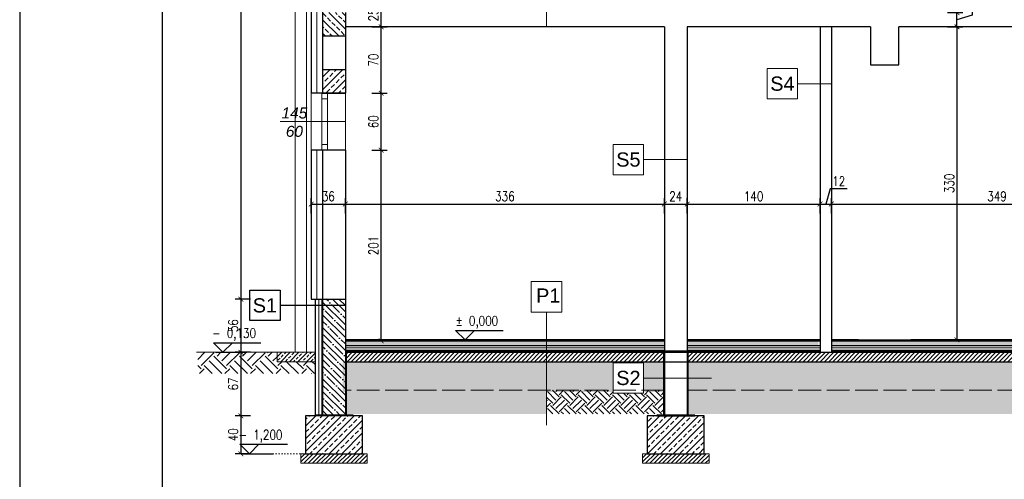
# Model space of a CAD drawing. Header units: millimetres. Extents: x 0 to 111311, y -48878 to -25280.
# Tile 64 of 161: x 74103 to 75140, y -43296 to -42812. Entities that reach past the tile are written whole.
import ezdxf
from ezdxf.enums import TextEntityAlignment as Align

# ---------------------------------------------------------------- set-up
doc = ezdxf.new("R2010")
doc.units = ezdxf.units.MM
for name, pattern in [('ACAD_ISO02W100', [15, 12, -3]), ('ACAD_ISO03W100', [30, 12, -18]), ('ACAD_ISO07W100', [3, 0, -3]), ('DASHED2', [9.525, 6.35, -3.175])]:
    doc.linetypes.add(name, pattern=pattern)
doc.layers.get('Defpoints').update_dxf_attribs({"color": 30})
for name, color, linetype, lineweight in [('0.05', 74, 'Continuous', 5), ('izol term', 30, 'BATTING', 0), ('J wymiary', 1, 'Continuous', 9), ('kreskowanie', 250, 'Continuous', 9), ('OPIS', 7, 'Continuous', 5), ('sciany', 252, 'Continuous', 30), ('stolarka_okna', 144, 'Continuous', 0)]:
    doc.layers.add(name, color=color, linetype=linetype, lineweight=lineweight)
for name, color, linetype in [('A_Ściany', 7, 'Continuous'), ('e-cad_cienkie', 1, 'Continuous'), ('e-cad_opisy', 7, 'Continuous')]:
    doc.layers.add(name, color=color, linetype=linetype)
doc.layers.add('HATCH', color=7, linetype='Continuous', lineweight=5, true_color=0x6e6e6e)
doc.styles.add('e-cad_1', font='simplex.shx', dxfattribs={"width": 0.8})
doc.styles.get("Standard").update_dxf_attribs({"font": 'arial.ttf'})
doc.linetypes.add('BATTING', pattern='A,0.00254,-2.54,[134,ltypeshp.shx,S=2.54,R=0,X=-2.54,Y=0],-5.08,[134,ltypeshp.shx,S=2.54,R=180,X=2.54,Y=0],-2.54', length=10.16254)
doc.dimstyles.new('e-cad_1_50_[cm]', dxfattribs={"dimscale": 5, "dimtxt": 2, "dimasz": 1, "dimexe": 1.25, "dimexo": 0.625, "dimtad": 1, "dimdec": 0, "dimrnd": 0.1, "dimzin": 1, "dimtxsty": 'e-cad_1', "dimblk": 'ARCHTICK', "dimcen": 2.5, "dimclrd": 7, "dimclre": 7, "dimclrt": 7, "dimadec": 0, "dimazin": 0, "dimtfac": 1, "dimtmove": 1, "dimatfit": 3, "dimldrblk": 'OBLIQUE', "dimfxl": 2, "dimfxlon": 1, "dimarcsym": 0})
pattern_1 = [(135, (13892.633, 2949.184), (-17.9605122, 2e-15), [12.7, -12.7]), (135, (13889.265, 2945.817), (-17.9605122, 2e-15), [12.7, -12.7]), (135, (13885.897, 2942.449), (-17.9605122, 2e-15), [12.7, -12.7]), (225, (13883.652, 2942.449), (-4e-15, -17.9605122), [12.7, -12.7]), (225, (13880.285, 2945.817), (-4e-15, -17.9605122), [12.7, -12.7]), (225, (13876.917, 2949.184), (-4e-15, -17.9605122), [12.7, -12.7])]

# ---------------------------------------------------------------- blocks, each defined once
blk = doc.blocks.new('e-cad_kota_3')
blk.add_line((-2, 2), (8, 2))
blk.add_lwpolyline([(-2, 2), (0, 0), (2, 2)])
at = {"style": 'e-cad_1', "width": 0.8}
blk.add_attdef('ZNAK', text='', height=2, dxfattribs=at).set_placement((-0.5, 3), align=Align.RIGHT)
blk.add_attdef('RZEDNA', (0.8, 3), '', height=2, dxfattribs=at)
blk = doc.blocks.new('_ArchTick')
at = {"color": 0, "linetype": 'ByBlock', "const_width": 0.15}
blk.add_lwpolyline([(-0.5, -0.5), (0.5, 0.5)], dxfattribs=at)
blk = doc.blocks.new('*D1852')
at = {"layer": 'Defpoints', "color": 0, "ltscale": 2}
for p in [(74445.9, -43006.1), (74409.9, -43040.6), (74445.9, -43040.6)]:
    blk.add_point(p, dxfattribs=at)
at = {"layer": 'J wymiary', "color": 7, "lineweight": -2, "ltscale": 2}
for p, q in [((74409.9, -43016.1), (74409.9, -42999.8)), ((74445.9, -43016.1), (74445.9, -42999.8)), ((74409.9, -43006.1), (74445.9, -43006.1))]:
    blk.add_line(p, q, dxfattribs=at)
at = {"layer": 'J wymiary', "color": 7, "lineweight": -2, "ltscale": 2, "xscale": 5, "yscale": 5, "zscale": 5, "rotation": 180}
blk.add_blockref('_ArchTick', (74409.9, -43006.1), dxfattribs=at)
at = {"layer": 'J wymiary', "color": 7, "lineweight": -2, "ltscale": 2, "xscale": 5, "yscale": 5, "zscale": 5}
blk.add_blockref('_ArchTick', (74445.9, -43006.1), dxfattribs=at)
at = {"layer": 'J wymiary', "color": 7, "ltscale": 2, "insert": (74427.9, -42998), "char_height": 10, "attachment_point": 5, "style": 'e-cad_1'}
blk.add_mtext('36', dxfattribs=at)
blk = doc.blocks.new('_Oblique')
at = {"layer": 'kreskowanie', "color": 0, "lineweight": -2}
blk.add_line((-0.5, -0.5), (0.5, 0.5), dxfattribs=at)
blk = doc.blocks.new('*D1853')
at = {"layer": 'Defpoints', "color": 0, "ltscale": 2}
for p in [(74781.9, -43006.1), (74445.9, -43040.6), (74781.9, -43038.2)]:
    blk.add_point(p, dxfattribs=at)
at = {"layer": 'J wymiary', "color": 7, "lineweight": -2, "ltscale": 2}
for p, q in [((74445.9, -43016.1), (74445.9, -42999.8)), ((74781.9, -43016.1), (74781.9, -42999.8)), ((74445.9, -43006.1), (74781.9, -43006.1))]:
    blk.add_line(p, q, dxfattribs=at)
at = {"layer": 'J wymiary', "color": 7, "lineweight": -2, "ltscale": 2, "xscale": 5, "yscale": 5, "zscale": 5, "rotation": 180}
blk.add_blockref('_ArchTick', (74445.9, -43006.1), dxfattribs=at)
at = {"layer": 'J wymiary', "color": 7, "lineweight": -2, "ltscale": 2, "xscale": 5, "yscale": 5, "zscale": 5}
blk.add_blockref('_ArchTick', (74781.9, -43006.1), dxfattribs=at)
at = {"layer": 'J wymiary', "color": 7, "ltscale": 2, "insert": (74613.9, -42998), "char_height": 10, "attachment_point": 5, "style": 'e-cad_1'}
blk.add_mtext('336', dxfattribs=at)
blk = doc.blocks.new('*D1854')
at = {"layer": 'Defpoints', "color": 0, "ltscale": 2}
for p in [(74805.9, -43006.1), (74781.9, -43038.2), (74805.9, -43036.3)]:
    blk.add_point(p, dxfattribs=at)
at = {"layer": 'J wymiary', "color": 7, "lineweight": -2, "ltscale": 2}
for p, q in [((74781.9, -43016.1), (74781.9, -42999.8)), ((74805.9, -43016.1), (74805.9, -42999.8)), ((74781.9, -43006.1), (74805.9, -43006.1))]:
    blk.add_line(p, q, dxfattribs=at)
at = {"layer": 'J wymiary', "color": 7, "lineweight": -2, "ltscale": 2, "xscale": 5, "yscale": 5, "zscale": 5, "rotation": 180}
blk.add_blockref('_ArchTick', (74781.9, -43006.1), dxfattribs=at)
at = {"layer": 'J wymiary', "color": 7, "lineweight": -2, "ltscale": 2, "xscale": 5, "yscale": 5, "zscale": 5}
blk.add_blockref('_ArchTick', (74805.9, -43006.1), dxfattribs=at)
at = {"layer": 'J wymiary', "color": 7, "ltscale": 2, "insert": (74793.9, -42998), "char_height": 10, "attachment_point": 5, "style": 'e-cad_1'}
blk.add_mtext('24', dxfattribs=at)
blk = doc.blocks.new('*D1855')
at = {"layer": 'Defpoints', "color": 0, "ltscale": 2}
for p in [(74945.9, -43006.1), (74805.9, -43036.3), (74945.9, -43039.5)]:
    blk.add_point(p, dxfattribs=at)
at = {"layer": 'J wymiary', "color": 7, "lineweight": -2, "ltscale": 2}
for p, q in [((74805.9, -43016.1), (74805.9, -42999.8)), ((74945.9, -43016.1), (74945.9, -42999.8)), ((74805.9, -43006.1), (74945.9, -43006.1))]:
    blk.add_line(p, q, dxfattribs=at)
at = {"layer": 'J wymiary', "color": 7, "lineweight": -2, "ltscale": 2, "xscale": 5, "yscale": 5, "zscale": 5, "rotation": 180}
blk.add_blockref('_ArchTick', (74805.9, -43006.1), dxfattribs=at)
at = {"layer": 'J wymiary', "color": 7, "lineweight": -2, "ltscale": 2, "xscale": 5, "yscale": 5, "zscale": 5}
blk.add_blockref('_ArchTick', (74945.9, -43006.1), dxfattribs=at)
at = {"layer": 'J wymiary', "color": 7, "ltscale": 2, "insert": (74875.9, -42998), "char_height": 10, "attachment_point": 5, "style": 'e-cad_1'}
blk.add_mtext('140', dxfattribs=at)
blk = doc.blocks.new('*D1856')
at = {"layer": 'Defpoints', "color": 0, "ltscale": 2}
for p in [(74957.9, -43006.1), (74945.9, -43039.5), (74957.9, -43041.8)]:
    blk.add_point(p, dxfattribs=at)
at = {"layer": 'J wymiary', "color": 7, "lineweight": -2, "ltscale": 2}
for p, q in [((74956.7, -42990.2), (74951.9, -43006.1)), ((74974.4, -42990.2), (74956.7, -42990.2)), ((74945.9, -43016.1), (74945.9, -42999.8)), ((74957.9, -43016.1), (74957.9, -42999.8)), ((74945.9, -43006.1), (74957.9, -43006.1))]:
    blk.add_line(p, q, dxfattribs=at)
at = {"layer": 'J wymiary', "color": 7, "lineweight": -2, "ltscale": 2, "xscale": 5, "yscale": 5, "zscale": 5, "rotation": 180}
blk.add_blockref('_ArchTick', (74945.9, -43006.1), dxfattribs=at)
at = {"layer": 'J wymiary', "color": 7, "lineweight": -2, "ltscale": 2, "xscale": 5, "yscale": 5, "zscale": 5}
blk.add_blockref('_ArchTick', (74957.9, -43006.1), dxfattribs=at)
at = {"layer": 'J wymiary', "color": 7, "ltscale": 2, "insert": (74965.6, -42982), "char_height": 10, "attachment_point": 5, "style": 'e-cad_1'}
blk.add_mtext('12', dxfattribs=at)
blk = doc.blocks.new('*D1857')
at = {"layer": 'Defpoints', "color": 0, "ltscale": 2}
for p in [(75306.9, -43006.1), (74957.9, -43041.8), (75306.9, -43050.3)]:
    blk.add_point(p, dxfattribs=at)
at = {"layer": 'J wymiary', "color": 7, "lineweight": -2, "ltscale": 2}
for p, q in [((74957.9, -43016.1), (74957.9, -42999.8)), ((75306.9, -43016.1), (75306.9, -42999.8)), ((74957.9, -43006.1), (75306.9, -43006.1))]:
    blk.add_line(p, q, dxfattribs=at)
at = {"layer": 'J wymiary', "color": 7, "lineweight": -2, "ltscale": 2, "xscale": 5, "yscale": 5, "zscale": 5, "rotation": 180}
blk.add_blockref('_ArchTick', (74957.9, -43006.1), dxfattribs=at)
at = {"layer": 'J wymiary', "color": 7, "lineweight": -2, "ltscale": 2, "xscale": 5, "yscale": 5, "zscale": 5}
blk.add_blockref('_ArchTick', (75306.9, -43006.1), dxfattribs=at)
at = {"layer": 'J wymiary', "color": 7, "ltscale": 2, "insert": (75132.4, -42998), "char_height": 10, "attachment_point": 5, "style": 'e-cad_1'}
blk.add_mtext('349', dxfattribs=at)
blk = doc.blocks.new('*D1861')
at = {"layer": 'Defpoints', "color": 0, "ltscale": 2}
for p in [(74403.9, -43269.3), (74433.9, -43269.3), (74433.9, -43328.4)]:
    blk.add_point(p, dxfattribs=at)
at = {"layer": 'J wymiary', "color": 7, "lineweight": -2, "ltscale": 2}
for p, q in [((74403.9, -43318.4), (74403.9, -43334.6)), ((74433.9, -43318.4), (74433.9, -43334.6)), ((74403.9, -43328.4), (74433.9, -43328.4))]:
    blk.add_line(p, q, dxfattribs=at)
at = {"layer": 'J wymiary', "color": 7, "lineweight": -2, "ltscale": 2, "xscale": 5, "yscale": 5, "zscale": 5, "rotation": 180}
blk.add_blockref('_ArchTick', (74403.9, -43328.4), dxfattribs=at)
at = {"layer": 'J wymiary', "color": 7, "lineweight": -2, "ltscale": 2, "xscale": 5, "yscale": 5, "zscale": 5}
blk.add_blockref('_ArchTick', (74433.9, -43328.4), dxfattribs=at)
at = {"layer": 'J wymiary', "color": 7, "ltscale": 2, "insert": (74418.9, -43320.2), "char_height": 10, "attachment_point": 5, "style": 'e-cad_1'}
blk.add_mtext('30', dxfattribs=at)
blk = doc.blocks.new('*D1862')
at = {"layer": 'Defpoints', "color": 0, "ltscale": 2}
for p in [(74433.9, -43269.3), (74793.9, -43269.3), (74793.9, -43328.4)]:
    blk.add_point(p, dxfattribs=at)
at = {"layer": 'J wymiary', "color": 7, "lineweight": -2, "ltscale": 2}
for p, q in [((74433.9, -43318.4), (74433.9, -43334.6)), ((74793.9, -43318.4), (74793.9, -43334.6)), ((74433.9, -43328.4), (74793.9, -43328.4))]:
    blk.add_line(p, q, dxfattribs=at)
at = {"layer": 'J wymiary', "color": 7, "lineweight": -2, "ltscale": 2, "xscale": 5, "yscale": 5, "zscale": 5, "rotation": 180}
blk.add_blockref('_ArchTick', (74433.9, -43328.4), dxfattribs=at)
at = {"layer": 'J wymiary', "color": 7, "lineweight": -2, "ltscale": 2, "xscale": 5, "yscale": 5, "zscale": 5}
blk.add_blockref('_ArchTick', (74793.9, -43328.4), dxfattribs=at)
at = {"layer": 'J wymiary', "color": 7, "ltscale": 2, "insert": (74613.9, -43320.2), "char_height": 10, "attachment_point": 5, "style": 'e-cad_1'}
blk.add_mtext('360', dxfattribs=at)
blk = doc.blocks.new('*D1863')
at = {"layer": 'Defpoints', "color": 0, "ltscale": 2}
for p in [(74793.9, -43269.3), (75318.9, -43269.3), (75318.9, -43328.4)]:
    blk.add_point(p, dxfattribs=at)
at = {"layer": 'J wymiary', "color": 7, "lineweight": -2, "ltscale": 2}
for p, q in [((74793.9, -43318.4), (74793.9, -43334.6)), ((75318.9, -43318.4), (75318.9, -43334.6)), ((74793.9, -43328.4), (75318.9, -43328.4))]:
    blk.add_line(p, q, dxfattribs=at)
at = {"layer": 'J wymiary', "color": 7, "lineweight": -2, "ltscale": 2, "xscale": 5, "yscale": 5, "zscale": 5, "rotation": 180}
blk.add_blockref('_ArchTick', (74793.9, -43328.4), dxfattribs=at)
at = {"layer": 'J wymiary', "color": 7, "lineweight": -2, "ltscale": 2, "xscale": 5, "yscale": 5, "zscale": 5}
blk.add_blockref('_ArchTick', (75318.9, -43328.4), dxfattribs=at)
at = {"layer": 'J wymiary', "color": 7, "ltscale": 2, "insert": (75056.4, -43320.2), "char_height": 10, "attachment_point": 5, "style": 'e-cad_1'}
blk.add_mtext('525', dxfattribs=at)
blk = doc.blocks.new('*D1869')
at = {"layer": 'Defpoints', "color": 0, "ltscale": 2}
for p in [(74399.9, -42402.4), (74335.8, -43106.3), (74409.9, -43106.3)]:
    blk.add_point(p, dxfattribs=at)
at = {"layer": 'J wymiary', "color": 7, "lineweight": -2, "ltscale": 2}
for p, q in [((74345.8, -42402.4), (74329.6, -42402.4)), ((74335.8, -42402.4), (74335.8, -43106.3)), ((74345.8, -43106.3), (74329.6, -43106.3))]:
    blk.add_line(p, q, dxfattribs=at)
at = {"layer": 'J wymiary', "color": 7, "lineweight": -2, "ltscale": 2, "xscale": 5, "yscale": 5, "zscale": 5}
for p, rotation in [((74335.8, -42402.4), 90), ((74335.8, -43106.3), 270)]:
    blk.add_blockref('_ArchTick', p, dxfattribs=dict(at, rotation=rotation))
at = {"layer": 'J wymiary', "color": 7, "ltscale": 2, "insert": (74327.7, -42754.4), "char_height": 10, "attachment_point": 5, "rotation": 90, "style": 'e-cad_1'}
blk.add_mtext('704', dxfattribs=at)
blk = doc.blocks.new('*D1870')
at = {"layer": 'Defpoints', "color": 0, "ltscale": 2}
for p in [(74409.9, -43106.3), (74335.8, -43162.3), (74372.8, -43162.3)]:
    blk.add_point(p, dxfattribs=at)
at = {"layer": 'J wymiary', "color": 7, "lineweight": -2, "ltscale": 2}
for p, q in [((74345.8, -43106.3), (74329.6, -43106.3)), ((74335.8, -43106.3), (74335.8, -43162.3)), ((74345.8, -43162.3), (74329.6, -43162.3))]:
    blk.add_line(p, q, dxfattribs=at)
at = {"layer": 'J wymiary', "color": 7, "lineweight": -2, "ltscale": 2, "xscale": 5, "yscale": 5, "zscale": 5}
for p, rotation in [((74335.8, -43106.3), 90), ((74335.8, -43162.3), 270)]:
    blk.add_blockref('_ArchTick', p, dxfattribs=dict(at, rotation=rotation))
at = {"layer": 'J wymiary', "color": 7, "ltscale": 2, "insert": (74327.7, -43134.3), "char_height": 10, "attachment_point": 5, "rotation": 90, "style": 'e-cad_1'}
blk.add_mtext('56', dxfattribs=at)
blk = doc.blocks.new('*D1871')
at = {"layer": 'Defpoints', "color": 0, "ltscale": 2}
for p in [(74372.8, -43162.3), (74335.8, -43229.3), (74403.9, -43229.3)]:
    blk.add_point(p, dxfattribs=at)
at = {"layer": 'J wymiary', "color": 7, "lineweight": -2, "ltscale": 2}
for p, q in [((74345.8, -43162.3), (74329.6, -43162.3)), ((74335.8, -43162.3), (74335.8, -43229.3)), ((74345.8, -43229.3), (74329.6, -43229.3))]:
    blk.add_line(p, q, dxfattribs=at)
at = {"layer": 'J wymiary', "color": 7, "lineweight": -2, "ltscale": 2, "xscale": 5, "yscale": 5, "zscale": 5}
for p, rotation in [((74335.8, -43162.3), 90), ((74335.8, -43229.3), 270)]:
    blk.add_blockref('_ArchTick', p, dxfattribs=dict(at, rotation=rotation))
at = {"layer": 'J wymiary', "color": 7, "ltscale": 2, "insert": (74327.7, -43195.8), "char_height": 10, "attachment_point": 5, "rotation": 90, "style": 'e-cad_1'}
blk.add_mtext('67', dxfattribs=at)
blk = doc.blocks.new('*D1872')
at = {"layer": 'Defpoints', "color": 0, "ltscale": 2}
for p in [(74403.9, -43229.3), (74335.8, -43269.3), (74409.3, -43269.3)]:
    blk.add_point(p, dxfattribs=at)
at = {"layer": 'J wymiary', "color": 7, "lineweight": -2, "ltscale": 2}
for p, q in [((74345.8, -43229.3), (74329.6, -43229.3)), ((74335.8, -43229.3), (74335.8, -43269.3)), ((74345.8, -43269.3), (74329.6, -43269.3))]:
    blk.add_line(p, q, dxfattribs=at)
at = {"layer": 'J wymiary', "color": 7, "lineweight": -2, "ltscale": 2, "xscale": 5, "yscale": 5, "zscale": 5}
for p, rotation in [((74335.8, -43229.3), 90), ((74335.8, -43269.3), 270)]:
    blk.add_blockref('_ArchTick', p, dxfattribs=dict(at, rotation=rotation))
at = {"layer": 'J wymiary', "color": 7, "ltscale": 2, "insert": (74327.7, -43249.3), "char_height": 10, "attachment_point": 5, "rotation": 90, "style": 'e-cad_1'}
blk.add_mtext('40', dxfattribs=at)
blk = doc.blocks.new('*D1878')
at = {"layer": 'Defpoints', "color": 0, "ltscale": 2}
for p in [(74445.9, -42949.3), (74483.6, -42949.3), (74445.9, -43150.3)]:
    blk.add_point(p, dxfattribs=at)
at = {"layer": 'J wymiary', "color": 7, "lineweight": -2, "ltscale": 2}
for p, q in [((74473.6, -42949.3), (74489.8, -42949.3)), ((74483.6, -43150.3), (74483.6, -42949.3)), ((74473.6, -43150.3), (74489.8, -43150.3))]:
    blk.add_line(p, q, dxfattribs=at)
at = {"layer": 'J wymiary', "color": 7, "lineweight": -2, "ltscale": 2, "xscale": 5, "yscale": 5, "zscale": 5}
for p, rotation in [((74483.6, -42949.3), 90), ((74483.6, -43150.3), 270)]:
    blk.add_blockref('_ArchTick', p, dxfattribs=dict(at, rotation=rotation))
at = {"layer": 'J wymiary', "color": 7, "ltscale": 2, "insert": (74475.4, -43049.8), "char_height": 10, "attachment_point": 5, "rotation": 90, "style": 'e-cad_1'}
blk.add_mtext('201', dxfattribs=at)
blk = doc.blocks.new('*D1879')
at = {"layer": 'Defpoints', "color": 0, "ltscale": 2}
for p in [(74436.8, -42889.3), (74483.6, -42889.3), (74445.9, -42949.3)]:
    blk.add_point(p, dxfattribs=at)
at = {"layer": 'J wymiary', "color": 7, "lineweight": -2, "ltscale": 2}
for p, q in [((74473.6, -42889.3), (74489.8, -42889.3)), ((74483.6, -42949.3), (74483.6, -42889.3)), ((74473.6, -42949.3), (74489.8, -42949.3))]:
    blk.add_line(p, q, dxfattribs=at)
at = {"layer": 'J wymiary', "color": 7, "lineweight": -2, "ltscale": 2, "xscale": 5, "yscale": 5, "zscale": 5}
for p, rotation in [((74483.6, -42889.3), 90), ((74483.6, -42949.3), 270)]:
    blk.add_blockref('_ArchTick', p, dxfattribs=dict(at, rotation=rotation))
at = {"layer": 'J wymiary', "color": 7, "ltscale": 2, "insert": (74475.4, -42919.3), "char_height": 10, "attachment_point": 5, "rotation": 90, "style": 'e-cad_1'}
blk.add_mtext('60', dxfattribs=at)
blk = doc.blocks.new('*D1880')
at = {"layer": 'Defpoints', "color": 0, "ltscale": 2}
for p in [(74459.2, -42819.3), (74483.6, -42819.3), (74436.8, -42889.3)]:
    blk.add_point(p, dxfattribs=at)
at = {"layer": 'J wymiary', "color": 7, "lineweight": -2, "ltscale": 2}
for p, q in [((74473.6, -42819.3), (74489.8, -42819.3)), ((74483.6, -42889.3), (74483.6, -42819.3)), ((74473.6, -42889.3), (74489.8, -42889.3))]:
    blk.add_line(p, q, dxfattribs=at)
at = {"layer": 'J wymiary', "color": 7, "lineweight": -2, "ltscale": 2, "xscale": 5, "yscale": 5, "zscale": 5}
for p, rotation in [((74483.6, -42819.3), 90), ((74483.6, -42889.3), 270)]:
    blk.add_blockref('_ArchTick', p, dxfattribs=dict(at, rotation=rotation))
at = {"layer": 'J wymiary', "color": 7, "ltscale": 2, "insert": (74475.4, -42854.3), "char_height": 10, "attachment_point": 5, "rotation": 90, "style": 'e-cad_1'}
blk.add_mtext('70', dxfattribs=at)
blk = doc.blocks.new('*D1881')
at = {"layer": 'Defpoints', "color": 0, "ltscale": 2}
for p in [(74455.8, -42794.3), (74483.6, -42794.3), (74459.2, -42819.3)]:
    blk.add_point(p, dxfattribs=at)
at = {"layer": 'J wymiary', "color": 7, "lineweight": -2, "ltscale": 2}
for p, q in [((74473.6, -42794.3), (74489.8, -42794.3)), ((74483.6, -42819.3), (74483.6, -42794.3)), ((74473.6, -42819.3), (74489.8, -42819.3))]:
    blk.add_line(p, q, dxfattribs=at)
at = {"layer": 'J wymiary', "color": 7, "lineweight": -2, "ltscale": 2, "xscale": 5, "yscale": 5, "zscale": 5}
for p, rotation in [((74483.6, -42794.3), 90), ((74483.6, -42819.3), 270)]:
    blk.add_blockref('_ArchTick', p, dxfattribs=dict(at, rotation=rotation))
at = {"layer": 'J wymiary', "color": 7, "ltscale": 2, "insert": (74475.4, -42806.8), "char_height": 10, "attachment_point": 5, "rotation": 90, "style": 'e-cad_1'}
blk.add_mtext('25', dxfattribs=at)
blk = doc.blocks.new('*D1887')
at = {"layer": 'Defpoints', "color": 0, "ltscale": 2}
for p in [(75041.4, -42819.3), (75041.4, -43149.3), (75090.2, -43149.3)]:
    blk.add_point(p, dxfattribs=at)
at = {"layer": 'J wymiary', "color": 7, "lineweight": -2, "ltscale": 2}
for p, q in [((75080.2, -42819.3), (75096.5, -42819.3)), ((75090.2, -42819.3), (75090.2, -43149.3)), ((75080.2, -43149.3), (75096.5, -43149.3))]:
    blk.add_line(p, q, dxfattribs=at)
at = {"layer": 'J wymiary', "color": 7, "lineweight": -2, "ltscale": 2, "xscale": 5, "yscale": 5, "zscale": 5}
for p, rotation in [((75090.2, -42819.3), 90), ((75090.2, -43149.3), 270)]:
    blk.add_blockref('_ArchTick', p, dxfattribs=dict(at, rotation=rotation))
at = {"layer": 'J wymiary', "color": 7, "ltscale": 2, "insert": (75082.1, -42984.3), "char_height": 10, "attachment_point": 5, "rotation": 90, "style": 'e-cad_1'}
blk.add_mtext('330', dxfattribs=at)
blk = doc.blocks.new('*D1888')
at = {"layer": 'Defpoints', "color": 0, "ltscale": 2}
for p in [(75041.4, -42804.3), (75090.2, -42804.3), (75041.4, -42819.3)]:
    blk.add_point(p, dxfattribs=at)
at = {"layer": 'J wymiary', "color": 7, "lineweight": -2, "ltscale": 2}
for p, q in [((75106.2, -42789.3), (75106.2, -42807)), ((75080.2, -42804.3), (75096.5, -42804.3)), ((75090.2, -42819.3), (75090.2, -42804.3)), ((75106.2, -42807), (75090.2, -42811.8)), ((75080.2, -42819.3), (75096.5, -42819.3))]:
    blk.add_line(p, q, dxfattribs=at)
at = {"layer": 'J wymiary', "color": 7, "lineweight": -2, "ltscale": 2, "xscale": 5, "yscale": 5, "zscale": 5}
for p, rotation in [((75090.2, -42804.3), 90), ((75090.2, -42819.3), 270)]:
    blk.add_blockref('_ArchTick', p, dxfattribs=dict(at, rotation=rotation))
at = {"layer": 'J wymiary', "color": 7, "ltscale": 2, "insert": (75098, -42798.1), "char_height": 10, "attachment_point": 5, "rotation": 90, "style": 'e-cad_1'}
blk.add_mtext('15', dxfattribs=at)

msp = doc.modelspace()

# ---------------------------------------------------------------- hatches: boundary and pattern name
h = msp.add_hatch()
h.set_pattern_fill('ANSI35', color=256, scale=1.5, angle=90, style=0)
h.set_pattern_definition([(135, (-33294.702, -10059.063), (-6.7351921, -6.7351921), []), (135, (-33294.702, -10052.328), (-6.7351921, -6.7351921), [11.90625, -2.38125, 0, -2.38125])])
h.paths.add_polyline_path([(74445.942, -43219.261), (74421.942, -43219.261), (74421.942, -43228.261), (74445.942, -43228.261)])
h.paths.add_polyline_path([(74445.942, -43106.261), (74421.942, -43106.261), (74421.942, -43219.261), (74445.942, -43219.261)])
h = msp.add_hatch()
h.set_pattern_fill('ANSI33', color=256, scale=1.5, style=0)
h.set_pattern_definition([(45, (-33291.702, -9550.562), (-6.7351921, 6.7351921), []), (45, (-33284.967, -9550.562), (-6.7351921, 6.7351921), [4.7625, -2.38125])])
h.paths.add_polyline_path([(74403.942, -43269.261), (74403.942, -43229.261), (74463.942, -43229.261), (74463.942, -43269.261)])
h = msp.add_hatch()
h.set_pattern_fill('ANSI33', color=256, scale=1.5, style=0)
h.set_pattern_definition([(45, (-33818.202, -9550.562), (-6.7351921, 6.7351921), []), (45, (-33811.467, -9550.562), (-6.7351921, 6.7351921), [4.7625, -2.38125])])
h.paths.add_polyline_path([(74763.942, -43269.261), (74763.942, -43229.261), (74823.942, -43229.261), (74823.942, -43269.261)])
at = {"layer": 'A_Ściany'}
h = msp.add_hatch(dxfattribs=at)
h.set_pattern_fill('ANSI33', color=256, scale=1.5, style=0)
h.set_pattern_definition([(45, (67704.281, -14634.229), (-6.735192, 6.735192), []), (45, (67711.016, -14634.229), (-6.735192, 6.735192), [4.7625, -2.38125])])
h.paths.add_polyline_path([(74445.942, -42864.261), (74434.442, -42864.261), (74434.442, -42889.261), (74445.942, -42889.261)])
h.paths.add_polyline_path([(74434.442, -42864.261), (74421.942, -42864.261), (74421.942, -42889.261), (74434.442, -42889.261)])
at = {"layer": 'HATCH'}
h = msp.add_hatch(dxfattribs=at)
h.set_pattern_fill('DASH', color=256, scale=0.6, angle=45, style=0)
h.set_pattern_definition([(45, (13892.6327, 2949.1842), (0, 2.694076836), [1.905, -1.905])])
h.paths.add_polyline_path([(75041.442, -43150.261), (74986.442, -43150.261), (74986.442, -43155.261), (75041.442, -43155.261)])
h.paths.add_polyline_path([(75305.442, -43150.261), (75041.442, -43150.261), (75041.442, -43155.261), (75305.442, -43155.261)])
h.paths.add_polyline_path([(74805.942, -43150.261), (74805.942, -43155.261), (74944.192, -43155.261), (74944.192, -43150.261)])
h.paths.add_polyline_path([(74957.942, -43150.261), (74957.942, -43155.261), (74986.442, -43155.261), (74986.442, -43150.261)])
h.paths.add_polyline_path([(74445.942, -43150.261), (74445.942, -43155.261), (74781.942, -43155.261), (74781.942, -43150.261)])
h = msp.add_hatch(dxfattribs=at)
h.set_pattern_fill('ANSI31', color=256, style=0)
h.set_pattern_definition([(45, (13892.6327, 2949.1842), (-2.24506403, 2.24506403), [])])
h.paths.add_polyline_path([(75305.442, -43162.261), (75041.442, -43162.261), (75041.442, -43172.261), (75305.442, -43172.261)])
h.paths.add_polyline_path([(75041.442, -43162.261), (74986.442, -43162.261), (74986.442, -43172.261), (75041.442, -43172.261)])
h.paths.add_polyline_path([(74805.942, -43162.261), (74805.942, -43172.261), (74986.442, -43172.261), (74986.442, -43162.261)])
h.paths.add_polyline_path([(74445.942, -43162.261), (74445.942, -43172.261), (74781.942, -43172.261), (74781.942, -43162.261)])
h = msp.add_hatch(dxfattribs=at)
h.set_pattern_fill('AR-SAND', color=256, scale=0.15, angle=180)
h.set_pattern_definition([(217.5, (8540.922, 2718.507), (0.2400047, -7.34119856), [0, -5.7912, 0, -6.477, 0, -6.19125]), (187.5, (8540.922, 2718.507), (-6.7428492, -10.7523765), [0, -3.1242, 0, -5.2197, 0, -2.00025]), (147.5, (8545.6086, 2718.507), (-11.86488555, -0.02155777), [0, -1.905, 0, -6.858, 0, -8.9535]), (137.5, (8545.609, 2718.507), (-11.4533468, -3.3439398), [0, -0.9525, 0, -4.4958, 0, -5.1435])])
h.paths.add_polyline_path([(75041.442, -43172.261), (74986.442, -43172.261), (74986.442, -43204.261), (75041.442, -43204.261)])
h.paths.add_polyline_path([(75251.519, -43204.261), (75251.519, -43173.491), (75283.519, -43173.491), (75283.519, -43204.261), (75305.442, -43204.261), (75305.442, -43172.261), (75041.442, -43172.261), (75041.442, -43204.261)])
h.paths.add_polyline_path([(74805.942, -43172.261), (74805.942, -43204.261), (74986.442, -43204.261), (74986.442, -43172.261)])
h.paths.add_polyline_path([(74760.019, -43173.491), (74760.019, -43204.261), (74781.942, -43204.261), (74781.942, -43172.261), (74442.942, -43172.261), (74442.942, -43204.261), (74728.019, -43204.261), (74728.019, -43173.491)])
at = {"layer": 'HATCH', "linetype": 'DASHED2'}
h = msp.add_hatch(dxfattribs=at)
h.set_pattern_fill('ANSI31', color=256)
h.set_pattern_definition([(45, (5147.0118, -7896.4162), (-2.24506403, 2.24506403), [])])
h.paths.add_polyline_path([(74398.942, -43269.261), (74398.942, -43279.261), (74468.942, -43279.261), (74468.942, -43269.261), (74468.942, -43269.261)])
h = msp.add_hatch(dxfattribs=at)
h.set_pattern_fill('ANSI31', color=256)
h.set_pattern_definition([(45, (5507.0118, -7896.4162), (-2.24506403, 2.24506403), [])])
h.paths.add_polyline_path([(74758.942, -43269.261), (74758.942, -43279.261), (74828.942, -43279.261), (74828.942, -43269.261), (74828.942, -43269.261)])
at = {"layer": 'kreskowanie'}
h = msp.add_hatch(dxfattribs=at)
h.set_pattern_fill('EARTH', color=256, scale=2, angle=135, style=0)
h.set_pattern_definition(pattern_1)
h.paths.add_polyline_path([(75721.463, -43242.061), (77723.942, -43242.061), (77723.942, -43229.261), (77821.442, -43229.261), (77827.442, -43217.061), (75721.463, -43217.061)])
h.paths.add_polyline_path([(74806.942, -43227.261), (74806.942, -43202.261), (75253.019, -43202.261), (75253.019, -43205.491), (75285.019, -43205.491), (75285.019, -43202.261), (75305.942, -43202.261), (75305.942, -43227.261)])
h.paths.add_polyline_path([(75343.942, -43229.261), (75343.942, -43242.061), (75721.463, -43242.061), (75721.463, -43217.061), (75331.942, -43217.061), (75331.942, -43228.261), (75331.942, -43228.761), (75331.942, -43229.261)])
h.paths.add_polyline_path([(74446.942, -43227.261), (74657.765, -43227.261), (74657.765, -43202.261), (74446.942, -43202.261)])
h = msp.add_hatch(dxfattribs=at)
h.set_pattern_fill('EARTH', color=256, scale=2, angle=135, style=0)
h.set_pattern_definition(pattern_1)
h.paths.add_polyline_path([(74657.765, -43202.261), (74728.019, -43202.261), (74728.019, -43205.491), (74760.019, -43205.491), (74760.019, -43202.261), (74780.942, -43202.261), (74780.942, -43227.261), (74657.765, -43227.261)])
at = {"layer": 'OPIS'}
h = msp.add_hatch(dxfattribs=at)
h.set_pattern_fill('JIS_STN_2.5', color=256, scale=4, angle=90, style=0)
h.set_pattern_definition([(135, (8540.922, 2718.507), (-7.0710678, -7.0710678), []), (135, (8540.922, 2725.567), (-7.0710678, -7.0710678), [4.8, -2])])
h.paths.add_polyline_path([(74421.942, -42829.261), (74445.942, -42829.261), (74445.942, -42804.261), (74421.942, -42804.261)])
h = msp.add_hatch(dxfattribs=at)
h.set_pattern_fill('EARTH', color=256, scale=3, angle=45, style=0)
h.set_pattern_definition([(45, (13892.633, 2946.184), (0, 26.9407684), [19.05, -19.05]), (45, (13887.581, 2951.236), (0, 26.9407684), [19.05, -19.05]), (45, (13882.53, 2956.287), (0, 26.9407684), [19.05, -19.05]), (135, (13882.53, 2959.655), (-26.9407684, 3e-15), [19.05, -19.05]), (135, (13887.581, 2964.706), (-26.9407684, 3e-15), [19.05, -19.05]), (135, (13892.633, 2969.757), (-26.9407684, 3e-15), [19.05, -19.05])])
h.paths.add_polyline_path([(74290.308, -43184.872), (74413.942, -43184.872), (74413.942, -43172.261), (74373.942, -43172.261), (74373.942, -43162.261), (74290.308, -43162.261)])
h = msp.add_hatch(dxfattribs=at)
h.set_pattern_fill('ANSI33', color=256, style=0)
h.set_pattern_definition([(45, (51200.155, -25570.629), (-4.490128, 4.490128), []), (45, (51204.645, -25570.629), (-4.490128, 4.490128), [3.175, -1.5875])])
h.paths.add_polyline_path([(74413.942, -43162.261), (74373.942, -43162.261), (74373.942, -43172.261), (74413.942, -43172.261)])

# ---------------------------------------------------------------- linework, layer by layer
at = {"ltscale": 12}
msp.add_line((74445.942, -43112.997), (74377.061, -43112.997), dxfattribs=at)
for p, q in [((74781.942, -43149.261), (74445.942, -43149.261)), ((74945.942, -43149.261), (74805.942, -43149.261)), ((74986.442, -43149.261), (74957.942, -43149.261)), ((75306.942, -43149.261), (75041.442, -43149.261)), ((74781.942, -43162.261), (74805.942, -43162.261)), ((74805.942, -43162.261), (74805.942, -43229.261)), ((74773.942, -43228.261), (74813.942, -43228.261)), ((74773.942, -43229.261), (74813.942, -43229.261))]:
    msp.add_line(p, q)
at = {"color": 0, "linetype": 'ACAD_ISO07W100', "lineweight": 9}
msp.add_line((74428.764, -43269.261), (74344.757, -43269.261), dxfattribs=at)
msp.add_lwpolyline([(74345.061, -43096.997), (74377.061, -43096.997), (74377.061, -43128.997), (74345.061, -43128.997)], close=True)
at = {"linetype": 'ACAD_ISO03W100', "ltscale": 0.5, "const_width": 1}
for points in [[(74421.442, -43106.261), (74421.442, -43229.261)], [(74445.942, -43160.761), (74781.942, -43160.761)], [(74781.942, -43160.761), (74945.942, -43160.761)], [(74957.942, -43160.761), (75330.942, -43160.761)], [(74445.942, -43161.761), (74781.942, -43161.761)], [(74446.442, -43162.261), (74446.442, -43229.261)], [(74781.442, -43162.261), (74781.442, -43229.261)], [(74781.942, -43161.761), (74945.942, -43161.761)], [(74806.442, -43161.761), (74806.442, -43229.261)], [(74957.942, -43161.761), (75330.942, -43161.761)], [(74413.942, -43228.761), (74453.942, -43228.761)], [(74773.942, -43228.761), (74813.942, -43228.761)]]:
    msp.add_lwpolyline(points, dxfattribs=at)
at = {"layer": '0.05', "linetype": 'ACAD_ISO02W100', "ltscale": 2}
for p, q in [((74781.942, -43202.261), (74445.942, -43202.261)), ((75306.942, -43202.261), (74805.942, -43202.261))]:
    msp.add_line(p, q, dxfattribs=at)
at = {"layer": 'A_Ściany'}
for p, q in [((74445.942, -43149.261), (74781.942, -43149.261)), ((74445.942, -43150.261), (74781.942, -43150.261)), ((74805.942, -43149.261), (74945.942, -43149.261)), ((74805.942, -43150.261), (74945.942, -43150.261)), ((74957.942, -43149.261), (75306.942, -43149.261)), ((74957.942, -43150.261), (75306.942, -43150.261)), ((74445.942, -43155.261), (74781.942, -43155.261)), ((74805.942, -43155.261), (74945.942, -43155.261)), ((74805.942, -43160.261), (74945.942, -43160.261)), ((74957.942, -43155.261), (75306.942, -43155.261)), ((74957.942, -43160.261), (75306.942, -43160.261)), ((74805.942, -43161.261), (74945.942, -43161.261)), ((74957.942, -43161.261), (75306.942, -43161.261))]:
    msp.add_line(p, q, dxfattribs=at)
at = {"layer": 'e-cad_cienkie', "ltscale": 2}
for p, q in [((74564.475, -43149.261), (74596.975, -43149.261)), ((74309.404, -43162.261), (74341.904, -43162.261)), ((74337.257, -43269.261), (74369.757, -43269.261))]:
    msp.add_line(p, q, dxfattribs=at)
at = {"layer": 'e-cad_opisy', "ltscale": 4}
for points in [[(74102.771, -43884.707), (78102.771, -43884.707), (78102.771, -41784.707), (74227.771, -41784.707), (74227.771, -42399.707), (74102.771, -42399.707), (74102.771, -43884.707)], [(74252.771, -43859.707), (78077.771, -43859.707), (78077.771, -41809.707), (74252.771, -41809.707), (74252.771, -43859.707)]]:
    msp.add_lwpolyline(points, dxfattribs=at)
at = {"layer": 'izol term', "linetype": 'BATTING', "ltscale": 0.6}
for p, q in [((74415.942, -42739.26), (74415.942, -42889.261)), ((74415.942, -42949.261), (74415.942, -43106.261))]:
    msp.add_line(p, q, dxfattribs=at)
at = {"layer": 'izol term', "linetype": 'BATTING', "ltscale": 0.3}
msp.add_line((74417.942, -43106.261), (74417.942, -43229.261), dxfattribs=at)
at = {"layer": 'izol term', "linetype": 'BATTING', "ltscale": 0.2}
for p, q in [((74445.942, -43157.761), (74781.942, -43157.761)), ((74805.942, -43157.761), (74945.942, -43157.761)), ((74957.942, -43157.761), (75306.942, -43157.761))]:
    msp.add_line(p, q, dxfattribs=at)
at = {"layer": 'OPIS'}
for p, q in [((74392.943, -42413.171), (74392.943, -43162.261)), ((74404.941, -42410.433), (74404.943, -43162.261)), ((74377.035, -42919.261), (74445.942, -42919.261)), ((74420.942, -43106.261), (74420.942, -43229.261)), ((74445.942, -43160.261), (74781.942, -43160.261)), ((74289.087, -43162.261), (74413.942, -43162.261)), ((74373.942, -43162.261), (74373.942, -43172.261)), ((74421.942, -43162.261), (74421.942, -43229.261)), ((74445.942, -43161.261), (74781.942, -43161.261)), ((74446.942, -43162.261), (74446.942, -43229.261)), ((74780.942, -43162.261), (74780.942, -43229.261)), ((74781.942, -43162.261), (74781.942, -43229.261)), ((74806.942, -43161.761), (74806.942, -43229.261)), ((74373.942, -43172.261), (74413.942, -43172.261)), ((74413.942, -43228.261), (74453.942, -43228.261)), ((74413.942, -43229.261), (74453.942, -43229.261))]:
    msp.add_line(p, q, dxfattribs=at)
at = {"layer": 'OPIS', "ltscale": 50}
for p, q in [((74657.765, -42819.261), (74657.765, -42771.834)), ((74957.942, -42879.284), (74922.269, -42879.284)), ((74805.942, -42959.284), (74760.019, -42959.284)), ((74657.765, -43239.243), (74657.765, -43119.904)), ((74831.689, -43189.491), (74760.019, -43189.491))]:
    msp.add_line(p, q, dxfattribs=at)
for points in [[(74890.269, -42863.284), (74922.269, -42863.284), (74922.269, -42895.284), (74890.269, -42895.284)], [(74728.019, -42943.284), (74760.019, -42943.284), (74760.019, -42975.284), (74728.019, -42975.284)], [(74641.765, -43087.904), (74673.765, -43087.904), (74673.765, -43119.904), (74641.765, -43119.904)], [(74728.019, -43173.491), (74760.019, -43173.491), (74760.019, -43205.491), (74728.019, -43205.491)]]:
    msp.add_lwpolyline(points, close=True, dxfattribs=at)
at = {"layer": 'OPIS', "ltscale": 4}
for points in [[(74468.942, -43269.261), (74398.942, -43269.261), (74398.942, -43279.261), (74468.942, -43279.261)], [(74828.942, -43269.261), (74758.942, -43269.261), (74758.942, -43279.261), (74828.942, -43279.261)]]:
    msp.add_lwpolyline(points, close=True, dxfattribs=at)
at = {"layer": 'sciany'}
for p, q in [((74409.942, -42739.26), (74409.941, -42889.261)), ((74421.942, -42739.26), (74421.942, -42889.261)), ((74445.942, -42804.261), (74445.942, -42889.261)), ((74781.942, -42819.261), (74445.942, -42819.261)), ((74781.942, -42819.261), (74781.942, -43229.261)), ((74805.942, -42819.261), (74805.942, -43229.261)), ((74998.942, -42819.261), (74805.942, -42819.261)), ((74945.942, -42819.261), (74945.942, -43162.261)), ((74957.942, -42819.261), (74957.942, -43162.261)), ((74998.942, -42819.261), (74998.942, -42859.261)), ((75165.758, -42819.261), (75028.942, -42819.261)), ((75028.942, -42859.261), (75028.942, -42819.261)), ((74445.942, -42829.261), (74421.942, -42829.261)), ((74998.942, -42859.261), (75028.942, -42859.261)), ((74421.942, -42864.261), (74445.942, -42864.261)), ((74409.942, -42889.261), (74409.942, -42889.261)), ((74445.942, -42889.261), (74409.942, -42889.261)), ((74421.942, -42889.261), (74445.942, -42889.261)), ((74409.942, -42949.261), (74409.942, -43106.261)), ((74445.942, -42949.261), (74409.942, -42949.261)), ((74421.942, -42949.261), (74421.942, -43229.261)), ((74445.942, -42949.261), (74445.942, -43229.261)), ((74409.942, -43106.261), (74421.942, -43106.261)), ((74413.942, -43106.261), (74413.942, -43229.261)), ((74421.942, -43106.261), (74445.942, -43106.261)), ((74445.942, -43162.261), (74781.942, -43162.261)), ((74445.942, -43162.261), (74445.942, -43229.261)), ((74778.571, -43162.261), (75306.942, -43162.261)), ((74445.942, -43172.261), (75306.942, -43172.261))]:
    msp.add_line(p, q, dxfattribs=at)
for points in [[(74403.942, -43269.261), (74463.942, -43269.261), (74463.942, -43229.261), (74403.942, -43229.261)], [(74763.942, -43269.261), (74823.942, -43269.261), (74823.942, -43229.261), (74763.942, -43229.261)]]:
    msp.add_lwpolyline(points, close=True, dxfattribs=at)
at = {"layer": 'stolarka_okna'}
for p, q in [((74409.942, -42949.261), (74409.942, -42889.261)), ((74420.942, -42889.261), (74420.942, -42949.261)), ((74426.942, -42889.261), (74426.942, -42949.261)), ((74445.942, -42949.261), (74445.942, -42889.261)), ((74426.942, -42895.261), (74420.942, -42895.261)), ((74426.942, -42943.261), (74420.942, -42943.261))]:
    msp.add_line(p, q, dxfattribs=at)

# ---------------------------------------------------------------- block references
at = {"layer": 'e-cad_opisy', "ltscale": 2, "xscale": 5, "yscale": 5, "zscale": 5}
for p, values in [((74571.975, -43149.261), {'RZEDNA': '0,000', 'ZNAK': '%%p'}), ((74316.904, -43162.261), {'RZEDNA': '0,130', 'ZNAK': '-'}), ((74344.757, -43269.261), {'RZEDNA': '1,200', 'ZNAK': '-'})]:
    msp.add_blockref('e-cad_kota_3', p, dxfattribs=at).add_auto_attribs(values)

# ---------------------------------------------------------------- texts
at = {"insert": (74361.061, -43112.997), "char_height": 15, "width": 32, "attachment_point": 5}
msp.add_mtext('{\\fArial|b0|i0|c238|p34;S1}', dxfattribs=at)
at = {"layer": 'OPIS', "ltscale": 50, "char_height": 15}
for s, insert, width, attachment_point in [('{\\fArial|b0|i0|c238|p34;S4}', (74906.269, -42879.284), 32, 5), ('{\\fArial|b0|i0|c238|p34;S5}', (74744.019, -42959.284), 32, 5), ('{\\fArial|b0|i0|c238|p34;P1}', (74646.781, -43095.082), 405.8, 1), ('S2', (74744.019, -43189.491), 32, 5)]:
    msp.add_mtext(s, dxfattribs=dict(at, insert=insert, width=width, attachment_point=attachment_point))
at = {"layer": 'OPIS', "insert": (74392.183, -42919.875), "char_height": 11.616, "width": 195.90814, "attachment_point": 5}
msp.add_mtext('{\\fArial|b0|i1|c238|p18;145\\P60}', dxfattribs=at)

# ---------------------------------------------------------------- dimensions: what is measured, and where the dimension line sits
at = {"layer": 'J wymiary', "ltscale": 2}
for base, p1, p2, picture, middle in [((74335.841, -43106.261), (74399.942, -42402.447), (74409.942, -43106.261), '*D1869', (74327.716, -42754.354)), ((74483.573, -42794.261), (74459.227, -42819.261), (74455.819, -42794.261), '*D1881', (74475.448, -42806.761)), ((75090.218, -42804.261), (75041.442, -42819.261), (75041.442, -42804.261), '*D1888', (75098.031, -42803.854)), ((74483.573, -42819.261), (74436.752, -42889.261), (74459.227, -42819.261), '*D1880', (74475.448, -42854.261)), ((75090.218, -43149.261), (75041.442, -42819.261), (75041.442, -43149.261), '*D1887', (75082.093, -42984.261)), ((74483.573, -42889.261), (74445.942, -42949.261), (74436.752, -42889.261), '*D1879', (74475.448, -42919.261)), ((74483.573, -42949.261), (74445.942, -43150.261), (74445.942, -42949.261), '*D1878', (74475.448, -43049.761)), ((74335.841, -43162.261), (74409.942, -43106.261), (74372.751, -43162.261), '*D1870', (74327.716, -43134.261)), ((74335.841, -43229.261), (74372.751, -43162.261), (74403.942, -43229.261), '*D1871', (74327.716, -43195.761)), ((74335.841, -43269.261), (74403.942, -43229.261), (74409.287, -43269.261), '*D1872', (74327.716, -43249.261))]:
    dim = msp.add_linear_dim(base=base, p1=p1, p2=p2, angle=90, dimstyle='e-cad_1_50_[cm]', dxfattribs=at)
    dim.commit()
    dim.dimension.update_dxf_attribs({"geometry": picture, "text_midpoint": middle})
for base, p1, p2, picture, middle in [((74957.942, -43006.092), (74945.942, -43039.505), (74957.942, -43041.762), '*D1856', (74959.848, -42982.029)), ((74445.942, -43006.092), (74409.942, -43040.641), (74445.942, -43040.641), '*D1852', (74427.942, -42997.967)), ((74781.942, -43006.092), (74445.942, -43040.641), (74781.942, -43038.15), '*D1853', (74613.942, -42997.967)), ((74805.942, -43006.092), (74781.942, -43038.15), (74805.942, -43036.344), '*D1854', (74793.942, -42997.967)), ((74945.942, -43006.092), (74805.942, -43036.344), (74945.942, -43039.505), '*D1855', (74875.942, -42997.967)), ((75306.942, -43006.092), (74957.942, -43041.762), (75306.942, -43050.341), '*D1857', (75132.442, -42997.967)), ((74433.942, -43328.369), (74403.942, -43269.261), (74433.942, -43269.261), '*D1861', (74418.942, -43320.244)), ((74793.942, -43328.369), (74433.942, -43269.261), (74793.942, -43269.261), '*D1862', (74613.942, -43320.244)), ((75318.942, -43328.369), (74793.942, -43269.261), (75318.942, -43269.261), '*D1863', (75056.442, -43320.244))]:
    dim = msp.add_linear_dim(base=base, p1=p1, p2=p2, dimstyle='e-cad_1_50_[cm]', dxfattribs=at)
    dim.commit()
    dim.dimension.update_dxf_attribs({"geometry": picture, "text_midpoint": middle})

doc.saveas('drawing.dxf')
